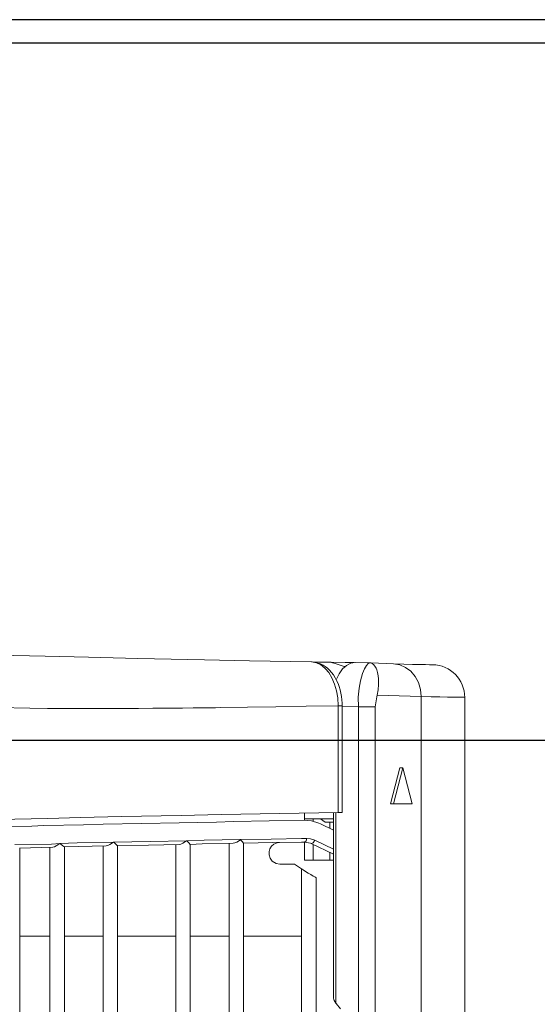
# Model space of a CAD drawing. Header units: millimetres. Extents: x -367720 to -162733, y 309172 to 337444.
# Tile 96 of 256: x -344447 to -344355, y 317165 to 317342. Entities that reach past the tile are written whole.
import ezdxf

# ---------------------------------------------------------------- set-up
doc = ezdxf.new("R2010")
doc.units = ezdxf.units.MM
doc.header["$LTSCALE"] = 10
doc.header["$MEASUREMENT"] = 0
doc.layers.get('0').update_dxf_attribs({"color": 255, "lineweight": 13})
for name, color, linetype, lineweight in [('LATS_EQ_IDU', 7, 'Continuous', 0), ('VZ1', 6, 'Continuous', 18), ('vzt-odvod', 6, 'Continuous', 40), ('vzt-přívod', 2, 'Continuous', 40)]:
    doc.layers.add(name, color=color, linetype=linetype, lineweight=lineweight)
doc.layers.add('ÚT_CHL-ovladač', color=4, linetype='Continuous')
doc.styles.add('ROMANS', font='ROMANS.shx', dxfattribs={"height": 80})

# ---------------------------------------------------------------- blocks, each defined once
blk = doc.blocks.new('LATS_IDU_WALL_MOUNTED_SB')
at = {"color": 0, "linetype": 'Continuous'}
for p, q in [((-437.89, 166.48), (-437.91, 165.61)), ((-437.88, 167.1), (-437.89, 166.48)), ((-437.87, 167.6), (-437.88, 167.48)), ((-437.88, 167.48), (-437.88, 167.1)), ((-437.87, 167.6), (438.7, 167.6)), ((-437.92, 164.5), (-437.94, 163.16)), ((-437.91, 165.61), (-437.92, 164.5)), ((-437.94, 163.16), (-437.97, 161.59)), ((-443.75, 160.54), (-443.73, 161.27)), ((-443.73, 161.71), (-443.72, 161.85)), ((-443.73, 161.27), (-443.73, 161.71)), ((-437.97, 161.59), (-438, 159.79)), ((-443.79, 158.24), (-443.76, 159.53)), ((-443.76, 159.53), (-443.75, 160.54)), ((-440.51, 159.31), (-441.61, 158.73)), ((-439.29, 159.67), (-440.51, 159.31)), ((-438, 159.79), (-439.29, 159.67)), ((-438, 159.79), (-438.26, 151.91)), ((-438, 159.79), (438.82, 159.79)), ((-443.81, 156.68), (-443.79, 158.24)), ((-442.54, 157.95), (-443.24, 157.01)), ((-441.61, 158.73), (-442.54, 157.95)), ((-418.77, 158.17), (-425.27, 156.51)), ((-418.77, 154.85), (-418.77, 158.17)), ((-443.85, 154.86), (-443.81, 156.68)), ((-443.68, 155.96), (-443.85, 154.86)), ((-443.24, 157.01), (-443.68, 155.96)), ((-425.27, 156.51), (-425.27, 155.95)), ((-425.27, 156.51), (-418.77, 154.85)), ((-425.27, 155.95), (-418.77, 154.3)), ((-444.04, 150.82), (-443.85, 154.86)), ((-418.77, 154.3), (-418.77, 154.85)), ((-443.31, 151.63), (-443.08, 151.74)), ((-443.08, 151.74), (-442.83, 151.84)), ((-442.83, 151.84), (-442.57, 151.92)), ((-442.57, 151.92), (-442.3, 151.99)), ((-442.3, 151.99), (-441.74, 152.08)), ((-441.74, 152.08), (-441.19, 152.15)), ((-441.19, 152.15), (-440.18, 152.17)), ((-439.21, 152.09), (-440.18, 152.17)), ((-438.26, 151.91), (-439.21, 152.09)), ((-438.26, 151.91), (-437.94, 151.84)), ((-437.94, 151.84), (-436.17, 151.53)), ((-444.09, 147.97), (-444.04, 150.64)), ((-444.04, 150.64), (-444.03, 150.8)), ((-443.94, 150.3), (-444.04, 150.64)), ((-444.03, 150.8), (-443.95, 151.03)), ((-443.95, 151.03), (-443.73, 151.32)), ((-443.59, 149.98), (-443.94, 150.3)), ((-443.73, 151.32), (-443.31, 151.63)), ((-442.96, 149.63), (-443.59, 149.98)), ((-436.17, 151.53), (436.98, 151.53)), ((-436.17, 151.53), (-436.17, 148.57)), ((-442.13, 149.29), (-442.96, 149.63)), ((-441.51, 149.11), (-442.13, 149.29)), ((-440.86, 148.95), (-441.51, 149.11)), ((-439.52, 148.69), (-440.86, 148.95)), ((-437.89, 148.49), (-439.52, 148.69)), ((-436.17, 148.57), (-437.89, 148.49)), ((-436.17, 148.57), (-436.22, 145.65)), ((436.99, 148.57), (-436.17, 148.57)), ((-444.12, 146.18), (-444.09, 147.79)), ((-443.97, 147.18), (-444.09, 147.97)), ((-443.59, 146.43), (-443.97, 147.18)), ((-444.17, 143.69), (-444.12, 146.18)), ((-443.76, 144.92), (-443.91, 144.42)), ((-443.54, 145.65), (-443.76, 144.92)), ((-442.96, 145.72), (-443.59, 146.43)), ((-443.36, 146.24), (-443.54, 145.65)), ((-442.1, 145.09), (-442.96, 145.72)), ((-441.04, 144.55), (-442.1, 145.09)), ((-440.36, 144.9), (-440.89, 144.66)), ((-439.8, 145.11), (-440.36, 144.9)), ((-439.21, 145.28), (-439.8, 145.11)), ((-438.62, 145.42), (-439.21, 145.28)), ((-437.77, 144.84), (-439.03, 144.63)), ((-438.01, 145.53), (-438.62, 145.42)), ((-437.42, 145.6), (-438.01, 145.53)), ((-436.35, 144.92), (-437.77, 144.84)), ((-436.82, 145.64), (-437.42, 145.6)), ((-436.59, 145.65), (-436.82, 145.64)), ((-436.35, 145.64), (-436.59, 145.65)), ((-436.35, 145.53), (-436.35, 145.65)), ((-417.26, 145.65), (-436.35, 145.65)), ((-436.35, 145.37), (-436.35, 145.53)), ((-436.35, 145.17), (-436.35, 145.37)), ((-436.35, 144.92), (-436.35, 145.17)), ((-436.35, 144.92), (-436.27, 139.19)), ((-436.35, 144.92), (-436.35, 144.92)), ((-417.25, 144.92), (-436.35, 144.92)), ((-417.26, 145.65), (-417.26, 145.45)), ((-417.26, 145.45), (-417.25, 144.92)), ((-417.25, 144.92), (-417.07, 134.51)), ((-382.05, 145.37), (-383.01, 144.57)), ((-444.18, 143.13), (-444.17, 143.35)), ((-444.18, 142.84), (-444.18, 143.13)), ((-444.15, 143.62), (-444.17, 143.58)), ((-444.17, 143.6), (-444.17, 143.58)), ((-444.17, 143.58), (-444.17, 143.6)), ((-444.17, 143.58), (-444.17, 143.58)), ((-444.17, 143.58), (-444.17, 143.58)), ((-444.17, 143.58), (-444.17, 143.58)), ((-444.17, 143.58), (-444.17, 143.58)), ((-444.17, 143.58), (-444.17, 143.58)), ((-444.17, 143.58), (-444.17, 143.58)), ((-444.17, 143.57), (-444.17, 143.58)), ((-444.17, 143.58), (-444.17, 143.55)), ((-444.17, 143.58), (-444.17, 143.58)), ((-444.17, 143.58), (-444.17, 143.58)), ((-444.17, 143.57), (-444.17, 143.58)), ((-444.17, 143.58), (-444.17, 143.57)), ((-444.17, 143.58), (-444.17, 143.58)), ((-444.17, 143.57), (-444.17, 143.58)), ((-444.17, 143.58), (-444.17, 143.58)), ((-444.17, 143.57), (-444.17, 143.57)), ((-444.17, 143.57), (-444.17, 143.57)), ((-444.17, 143.56), (-444.17, 143.57)), ((-444.17, 143.57), (-444.17, 143.57)), ((-444.17, 143.57), (-444.17, 143.57)), ((-444.17, 143.57), (-444.17, 143.57)), ((-444.17, 143.54), (-444.17, 143.57)), ((-444.17, 143.55), (-444.17, 143.56)), ((-444.17, 143.5), (-444.17, 143.54)), ((-444.17, 143.35), (-444.17, 143.5)), ((-444.11, 143.76), (-444.15, 143.62)), ((-444.06, 143.94), (-444.11, 143.76)), ((-443.91, 144.42), (-444.06, 143.94)), ((-443.1, 142.99), (-443.39, 142.62)), ((-442.74, 143.38), (-443.1, 142.99)), ((-442.34, 143.23), (-443, 142.68)), ((-442.33, 143.74), (-442.74, 143.38)), ((-441.36, 143.82), (-442.34, 143.23)), ((-441.88, 144.08), (-442.33, 143.74)), ((-441.4, 144.38), (-441.88, 144.08)), ((-440.89, 144.66), (-441.4, 144.38)), ((-440.26, 144.28), (-441.36, 143.82)), ((-439.03, 144.63), (-440.26, 144.28)), ((-417.24, 144.52), (-383.06, 144.52)), ((-417.24, 144.09), (-384.32, 144.09)), ((-416.13, 141.75), (-416.13, 144.09)), ((-415.48, 144.09), (-415.48, 142.62)), ((-414.1, 144.07), (-415.48, 144.07)), ((-414.41, 143.42), (-415.48, 143.42)), ((-414.1, 144.07), (-415.2, 141.79)), ((-412.27, 140.77), (-410.67, 144.09)), ((-409.76, 144.09), (-411.69, 140.09)), ((-408.72, 143.42), (-410.08, 143.42)), ((-408.72, 141.51), (-408.72, 144.09)), ((-384, 144.1), (-384.32, 144.09)), ((-383.76, 144.15), (-384, 144.1)), ((-383.55, 144.21), (-383.76, 144.15)), ((-383.06, 144.52), (-383.55, 144.21)), ((-383.06, 144.52), (-383.01, 144.57)), ((-444.23, 140.27), (-444.2, 141.52)), ((-444.2, 141.52), (-444.19, 142.48)), ((-444.19, 142.48), (-444.18, 142.84)), ((-443.97, 141.47), (-444.09, 141.03)), ((-443.7, 141.83), (-444.08, 141.02)), ((-443.82, 141.86), (-443.97, 141.47)), ((-443.63, 142.24), (-443.82, 141.86)), ((-443.54, 142.07), (-443.7, 141.83)), ((-443.39, 142.62), (-443.63, 142.24)), ((-443, 142.68), (-443.54, 142.07)), ((-415.48, 142.62), (-416.13, 141.75)), ((-416.13, 138.91), (-416.13, 141.75)), ((-415.74, 140.15), (-415.35, 141.45)), ((-415.35, 141.45), (-415.2, 141.79)), ((-408.72, 138.91), (-408.72, 141.51)), ((-444.42, 129.05), (-444.23, 140.15)), ((-444.08, 141.02), (-444.23, 140.15)), ((-444.23, 140.27), (-444.23, 140.27)), ((-444.23, 140.27), (-444.23, 140.27)), ((-444.23, 140.27), (-444.23, 140.27)), ((-444.23, 140.26), (-444.23, 140.27)), ((-444.23, 140.26), (-444.23, 140.26)), ((-444.23, 140.22), (-444.23, 140.26)), ((-444.23, 140.21), (-444.23, 140.22)), ((-444.23, 140.15), (-444.23, 140.15)), ((-415.64, 140.48), (-416.13, 140.48)), ((-415.84, 138.85), (-415.74, 140.15)), ((-412.59, 139.29), (-412.54, 139.95)), ((-412.54, 139.95), (-412.35, 140.6)), ((-412.35, 140.6), (-412.27, 140.77)), ((-411.79, 140.46), (-412.27, 140.77)), ((-411.75, 139.96), (-411.94, 138.92)), ((-411.69, 140.09), (-411.79, 140.46)), ((-411.69, 140.09), (-411.75, 139.96)), ((-408.72, 140.48), (-411.5, 140.48)), ((-406.38, 139.57), (-406.68, 139.08)), ((-406.11, 140.03), (-406.38, 139.57)), ((-405.86, 140.46), (-406.11, 140.03)), ((-405.69, 140.75), (-405.86, 140.46)), ((-405.6, 140.92), (-405.69, 140.75)), ((-405.57, 140.98), (-405.6, 140.92)), ((-359.36, 140.98), (-405.57, 140.98)), ((-436.27, 139.19), (-436.19, 133.77)), ((-417.15, 138.91), (-416.13, 138.91)), ((-416.13, 138.91), (-415.84, 138.91)), ((-415.74, 132.59), (-415.84, 138.85)), ((-412.14, 139.18), (-412.59, 139.29)), ((-412.58, 138.38), (-412.59, 139.29)), ((-412.58, 138.38), (-412.58, 138.38)), ((-412.48, 132.94), (-412.58, 138.38)), ((-411.94, 138.92), (-412.14, 139.18)), ((-411.94, 138.92), (-411.94, 138.38)), ((-411.94, 138.91), (-408.72, 138.91)), ((-411.94, 138.38), (-411.85, 133.22)), ((-411.94, 138.38), (-411.87, 134.44)), ((-408.01, 137.08), (-407.13, 138.38)), ((-407.07, 138.47), (-407.13, 138.38)), ((-407.13, 138.38), (-359.63, 138.38)), ((-407.13, 138.38), (-407.13, 138.38)), ((-406.94, 138.67), (-407.07, 138.47)), ((-406.68, 139.08), (-406.94, 138.67)), ((-395.1, 138.38), (-395.1, 133.23)), ((-408.01, 137.08), (-407.97, 134.51)), ((-417.07, 134.51), (-416.89, 123.99)), ((-411.81, 134.02), (-411.87, 134.44)), ((-407.97, 134.51), (-408.09, 133.8)), ((-436.19, 133.77), (-436.12, 128.68)), ((-415.62, 126.19), (-415.74, 132.59)), ((-412.39, 127.39), (-412.48, 132.94)), ((-411.85, 133.22), (-411.75, 127.98)), ((-411.56, 133.42), (-411.81, 134.02)), ((-411.18, 132.99), (-411.56, 133.42)), ((-410.73, 132.71), (-411.18, 132.99)), ((-410.23, 132.55), (-410.73, 132.71)), ((-409.65, 132.55), (-410.23, 132.55)), ((-409.03, 132.74), (-409.65, 132.55)), ((-408.54, 133.1), (-409.03, 132.74)), ((-408.09, 133.8), (-408.54, 133.1)), ((-395.1, 133.23), (-395.1, 127.98)), ((-444.62, 120.99), (-444.42, 129.05)), ((-436.12, 128.68), (-436.06, 123.92)), ((-412.38, 127.4), (-412.39, 127.39)), ((-412.28, 120.92), (-412.39, 127.39)), ((-412.39, 127.39), (-412.38, 127.38)), ((-412.33, 127.46), (-412.38, 127.4)), ((-412.38, 127.38), (-412.25, 127.23)), ((-412.01, 127.79), (-412.33, 127.46)), ((-412.25, 127.23), (-411.95, 126.77)), ((-411.83, 127.94), (-412.01, 127.79)), ((-411.76, 127.98), (-411.83, 127.94)), ((-359.41, 127.98), (-411.76, 127.98)), ((-415.51, 123.12), (-415.62, 126.19)), ((-411.95, 126.77), (-411.78, 126.4)), ((-411.78, 126.4), (-411.72, 126.1)), ((-411.72, 126.1), (-411.63, 120.58)), ((-411.71, 125.38), (-359.63, 125.38)), ((-395.1, 125.38), (-395.1, 123.67)), ((-436.06, 123.92), (-436.01, 122.95)), ((-416.89, 123.99), (-416.7, 116.82)), ((-395.1, 123.67), (-395.1, 118.43)), ((-436.01, 122.95), (-435.99, 120.9)), ((-415.39, 116.47), (-415.51, 123.12)), ((-444.83, 109.06), (-444.62, 120.99)), ((-435.99, 120.9), (-435.97, 118.94)), ((-412.16, 117.77), (-412.28, 120.92)), ((-411.63, 120.58), (-411.53, 118.43)), ((-435.97, 118.94), (-435.95, 117.06)), ((-411.74, 118.24), (-412.03, 117.93)), ((-411.58, 118.38), (-411.74, 118.24)), ((-411.53, 118.43), (-411.58, 118.38)), ((-359.45, 118.43), (-411.53, 118.43)), ((-435.95, 117.06), (-435.93, 115.26)), ((-416.7, 116.82), (-416.51, 106.12)), ((-415.28, 109.7), (-415.39, 116.47)), ((-412.03, 117.93), (-412.16, 117.78)), ((-412.16, 117.78), (-412.16, 117.77)), ((-412.16, 117.77), (-412.16, 117.76)), ((-412.05, 111.29), (-412.16, 117.77)), ((-412.16, 117.76), (-412.02, 117.6)), ((-412.02, 117.6), (-411.72, 117.13)), ((-411.72, 117.13), (-411.55, 116.77)), ((-411.55, 116.77), (-411.49, 116.47)), ((-411.49, 116.47), (-411.4, 110.99)), ((-435.93, 115.26), (-435.92, 113.55)), ((-411.48, 115.83), (-359.63, 115.83)), ((-395.1, 115.83), (-395.1, 110.66)), ((-435.92, 113.55), (-435.91, 111.72)), ((-435.91, 111.72), (-435.89, 109.17)), ((-411.93, 104.7), (-412.05, 111.29)), ((-415.16, 102.82), (-415.28, 109.7)), ((-411.4, 110.99), (-411.3, 105.42)), ((-395.1, 110.66), (-395.1, 105.43)), ((-445.05, 100.19), (-444.83, 109.06)), ((-435.89, 109.17), (-435.88, 106.65)), ((-435.88, 106.65), (-435.87, 97.84)), ((-416.51, 106.12), (-416.32, 98.8)), ((-411.8, 104.87), (-411.93, 104.71)), ((-411.93, 104.71), (-411.93, 104.7)), ((-411.93, 104.7), (-411.8, 104.52)), ((-411.93, 104.7), (-411.93, 104.7)), ((-411.82, 98.21), (-411.93, 104.7)), ((-411.51, 105.2), (-411.8, 104.87)), ((-411.8, 104.52), (-411.49, 104.06)), ((-411.35, 105.36), (-411.51, 105.2)), ((-411.3, 105.42), (-411.35, 105.36)), ((-359.49, 105.43), (-411.3, 105.43)), ((-415.03, 99.31), (-415.16, 102.82)), ((-411.49, 104.06), (-411.32, 103.7)), ((-411.32, 103.7), (-411.27, 103.41)), ((-411.27, 103.41), (-411.07, 95.89)), ((-411.26, 102.83), (-359.63, 102.83)), ((-395.1, 102.83), (-395.1, 97.65)), ((-445.27, 92.44), (-445.05, 100.19)), ((-416.32, 98.8), (-416.14, 92.93)), ((-414.91, 92.23), (-415.03, 99.31)), ((-435.87, 97.84), (-435.89, 92.85)), ((-411.71, 95.11), (-411.82, 98.21)), ((-395.1, 97.65), (-395.1, 95.9)), ((-411.57, 95.28), (-411.7, 95.11)), ((-411.28, 95.63), (-411.57, 95.28)), ((-411.13, 95.81), (-411.28, 95.63)), ((-411.07, 95.89), (-411.13, 95.81)), ((-359.52, 95.9), (-411.07, 95.9)), ((-411.59, 93.62), (-411.71, 95.11)), ((-411.71, 95.11), (-411.7, 95.1)), ((-411.7, 95.11), (-411.71, 95.11)), ((-411.7, 95.1), (-411.57, 94.93)), ((-411.48, 87.04), (-411.59, 93.62)), ((-411.57, 94.93), (-411.26, 94.45)), ((-411.26, 94.45), (-411.1, 94.1)), ((-411.1, 94.1), (-411.04, 93.82)), ((-411.04, 93.82), (-410.85, 87.89)), ((-445.5, 79.27), (-445.27, 92.44)), ((-435.89, 92.85), (-435.96, 89.74)), ((-416.14, 92.93), (-415.94, 81.98)), ((-414.78, 90.07), (-414.91, 92.23)), ((-411.03, 93.3), (-359.63, 93.3)), ((-395.1, 93.3), (-395.1, 93.13)), ((-395.1, 93.13), (-395.1, 87.91)), ((-414.66, 82.82), (-414.78, 90.07)), ((-435.96, 89.74), (-436.07, 81.98)), ((-359.55, 87.91), (-410.85, 87.91))]:
    blk.add_line(p, q, dxfattribs=at)
blk.add_arc((-437.87, 161.75), 5.85, 90, 179, dxfattribs=at)
blk = doc.blocks.new('A$C44164CF6')
at = {"layer": 'ÚT_CHL-ovladač'}
blk.add_line((15056.12, -1578.2), (10283.3, -1578.2), dxfattribs=at)
at = {"layer": 'LATS_EQ_IDU', "color": 1, "ltscale": 5, "rotation": 270}
blk.add_blockref('LATS_IDU_WALL_MOUNTED_SB', (10247.5, -2137.5), dxfattribs=at)
at = {"layer": 'VZ1', "extrusion": (0, -1, -1.22461e-16), "style": 'ROMANS', "width": 0.8, "flags": 1}
for tag, p in [('MATERIAL', (-2269.09, 3112.52, -14812.16)), ('PRIRUBA', (-2269.09, 3112.52, -14812.16)), ('PRUTOK', (-2269.09, 3112.52, -14812.16)), ('PLOCHA', (-2269.09, 3112.52, -14812.16)), ('OBVOD', (-2269.09, 3112.52, -14812.16)), ('NAZEV', (-2269.09, 3112.52, -14812.16)), ('KOTA', (-2269.09, 3112.52, -14812.16)), ('USEK', (-2269.09, 3112.52, -14812.16)), ('TVAR', (-2269.09, 3112.52, -14812.16)), ('POS', (-2269.09, 3112.52, -14812.16)), ('NB2', (-2269.09, 3112.52, -14812.16)), ('NB1', (-2269.09, 3112.52, -14812.16)), ('DB', (-2269.09, 3112.52, -14812.16)), ('DA', (-2269.09, 3112.52, -14812.16)), ('B2', (-2269.09, 3112.52, -14812.16)), ('B1', (-2269.09, 3112.52, -14812.16)), ('A2', (-2269.09, 3112.52, -14812.16)), ('A1', (-2269.09, 3112.52, -14812.16)), ('LT', (-2269.09, 3112.52, -14812.16)), ('MATERIAL', (99885.33, 3112.52, -14812.16)), ('PRIRUBA', (99885.33, 3112.52, -14812.16)), ('PRUTOK', (99885.33, 3112.52, -14812.16)), ('PLOCHA', (99885.33, 3112.52, -14812.16)), ('OBVOD', (99885.33, 3112.52, -14812.16)), ('NAZEV', (99885.33, 3112.52, -14812.16)), ('KOTA', (99885.33, 3112.52, -14812.16)), ('USEK', (99885.33, 3112.52, -14812.16)), ('TVAR', (99885.33, 3112.52, -14812.16)), ('POS', (99885.33, 3112.52, -14812.16)), ('NB2', (99885.33, 3112.52, -14812.16)), ('NB1', (99885.33, 3112.52, -14812.16)), ('DB', (99885.33, 3112.52, -14812.16)), ('DA', (99885.33, 3112.52, -14812.16)), ('B2', (99885.33, 3112.52, -14812.16)), ('B1', (99885.33, 3112.52, -14812.16)), ('A2', (99885.33, 3112.52, -14812.16)), ('A1', (99885.33, 3112.52, -14812.16)), ('LT', (99885.33, 3112.52, -14812.16))]:
    blk.add_attdef(tag, p, '', height=1, rotation=180, dxfattribs=at)
at = {"layer": 'VZ1', "extrusion": (1.22461e-16, 1, 4.44089e-16), "style": 'ROMANS', "width": 0.8, "flags": 1}
for tag, p in [('MATERIAL', (2269.09, 2852.52, 14812.16)), ('PRIRUBA', (2269.09, 2852.52, 14812.16)), ('IZOLACE', (2269.09, 2852.52, 14812.16)), ('PRUTOK', (2269.09, 2852.52, 14812.16)), ('PLOCHA', (2269.09, 2852.52, 14812.16)), ('NASTCE', (2269.09, 2852.52, 14812.16)), ('OBVOD', (2269.09, 2852.52, 14812.16)), ('NAZEV', (2269.09, 2852.52, 14812.16)), ('KOTA', (2269.09, 2852.52, 14812.16)), ('USEK', (2269.09, 2852.52, 14812.16)), ('TVAR', (2269.09, 2852.52, 14812.16)), ('POS', (2269.09, 2852.52, 14812.16)), ('NB2', (2269.09, 2852.52, 14812.16)), ('NB1', (2269.09, 2852.52, 14812.16)), ('B1', (2269.09, 2852.52, 14812.16)), ('VS', (2269.09, 2852.52, 14812.16)), ('A1', (2269.09, 2852.52, 14812.16)), ('LT', (2269.09, 2852.52, 14812.16)), ('MATERIAL', (-99885.33, 2852.52, 14812.16)), ('PRIRUBA', (-99885.33, 2852.52, 14812.16)), ('IZOLACE', (-99885.33, 2852.52, 14812.16)), ('PRUTOK', (-99885.33, 2852.52, 14812.16)), ('PLOCHA', (-99885.33, 2852.52, 14812.16)), ('NASTCE', (-99885.33, 2852.52, 14812.16)), ('OBVOD', (-99885.33, 2852.52, 14812.16)), ('NAZEV', (-99885.33, 2852.52, 14812.16)), ('KOTA', (-99885.33, 2852.52, 14812.16)), ('USEK', (-99885.33, 2852.52, 14812.16)), ('TVAR', (-99885.33, 2852.52, 14812.16)), ('POS', (-99885.33, 2852.52, 14812.16)), ('NB2', (-99885.33, 2852.52, 14812.16)), ('NB1', (-99885.33, 2852.52, 14812.16)), ('B1', (-99885.33, 2852.52, 14812.16)), ('VS', (-99885.33, 2852.52, 14812.16)), ('A1', (-99885.33, 2852.52, 14812.16)), ('LT', (-99885.33, 2852.52, 14812.16))]:
    blk.add_attdef(tag, p, '', height=1, dxfattribs=at)
blk = doc.blocks.new('A$C44067DDB')
at = {"layer": 'vzt-odvod', "lineweight": 30}
for p, q in [((13200.8606, 4717.6736, 3000.9177), (21682.1169, 4717.6736, 2845.2508)), ((13200.8606, 4592.6736, 3000.9177), (21682.1169, 4592.6736, 2845.2508))]:
    blk.add_line(p, q, dxfattribs=at)
at = {"layer": 'VZ1', "extrusion": (1.04009e-13, 1, -4.87544e-15), "style": 'ROMANS', "width": 0.8, "flags": 1}
for tag in ['KOTA', 'USEK', 'TVAR', 'POS', 'NB2', 'NB1', 'VS', 'LT', 'D']:
    blk.add_attdef(tag, (-111318.983, 5039.0799, 11669.1415), '', height=1, dxfattribs=at)
at = {"layer": 'VZ1', "extrusion": (1, -3.06152e-16, 0), "style": 'ROMANS', "width": 0.8, "flags": 1}
for tag in ['NB2', 'NB1', 'PRUTOK', 'USEK', 'KOTA', 'NAZEV', 'PRIRUBA2', 'POS', 'MATERIAL', 'PRUMER', 'PLOCHA', 'LT', 'UHEL', 'R', 'D', 'TVAR']:
    blk.add_attdef(tag, (11669.1415, 5039.0799, 111318.983), '', height=1, rotation=90, dxfattribs=at)
at = {"layer": 'VZ1', "extrusion": (-2.71917e-32, 1, -4.44089e-16), "style": 'ROMANS', "width": 0.8, "flags": 1}
for tag, p in [('MATERIAL', (-177204.9859, 2943.2966, 11491.6104)), ('PRIRUBA', (-177204.9859, 2943.2966, 11491.6104)), ('PRUTOK', (-177204.9859, 2943.2966, 11491.6104)), ('PLOCHA', (-177204.9859, 2943.2966, 11491.6104)), ('OBVOD', (-177204.9859, 2943.2966, 11491.6104)), ('NAZEV', (-177204.9859, 2943.2966, 11491.6104)), ('KOTA', (-177204.9859, 2943.2966, 11491.6104)), ('USEK', (-177204.9859, 2943.2966, 11491.6104)), ('TVAR', (-177204.9859, 2943.2966, 11491.6104)), ('NBN', (-177204.9859, 2943.2966, 11491.6104)), ('POS', (-177204.9859, 2943.2966, 11491.6104)), ('NB3', (-177204.9859, 2943.2966, 11491.6104)), ('VS', (-177204.9859, 2943.2966, 11491.6104)), ('LT', (-177204.9859, 2943.2966, 11491.6104)), ('B', (-177204.9859, 2943.2966, 11491.6104)), ('R', (-177204.9859, 2943.2966, 11491.6104)), ('A', (-177204.9859, 2943.2966, 11491.6104)), ('MATERIAL', (-11332.888, 6131.7212, 9501.275)), ('MATERIAL', (-11332.9671, 2943.2966, 9501.275)), ('PRIRUBA', (-11332.888, 6131.7212, 9501.275)), ('PRIRUBA', (-11332.9671, 2943.2966, 9501.275)), ('PRUTOK', (-11332.888, 6131.7212, 9501.275)), ('PRUTOK', (-11332.9671, 2943.2966, 9501.275)), ('PLOCHA', (-11332.888, 6131.7212, 9501.275)), ('PLOCHA', (-11332.9671, 2943.2966, 9501.275)), ('OBVOD', (-11332.888, 6131.7212, 9501.275)), ('OBVOD', (-11332.9671, 2943.2966, 9501.275)), ('NAZEV', (-11332.888, 6131.7212, 9501.275)), ('NAZEV', (-11332.9671, 2943.2966, 9501.275)), ('KOTA', (-11332.888, 6131.7212, 9501.275)), ('USEK', (-11332.888, 6131.7212, 9501.275)), ('KOTA', (-11332.9671, 2943.2966, 9501.275)), ('USEK', (-11332.9671, 2943.2966, 9501.275)), ('TVAR', (-11332.888, 6131.7212, 9501.275)), ('TVAR', (-11332.9671, 2943.2966, 9501.275)), ('NBN', (-11332.888, 6131.7212, 9501.275)), ('NBN', (-11332.9671, 2943.2966, 9501.275)), ('POS', (-11332.888, 6131.7212, 9501.275)), ('NB3', (-11332.888, 6131.7212, 9501.275)), ('POS', (-11332.9671, 2943.2966, 9501.275)), ('NB3', (-11332.9671, 2943.2966, 9501.275)), ('VS', (-11332.888, 6131.7212, 9501.275)), ('LT', (-11332.888, 6131.7212, 9501.275)), ('VS', (-11332.9671, 2943.2966, 9501.275)), ('LT', (-11332.9671, 2943.2966, 9501.275)), ('B', (-11332.888, 6131.7212, 9501.275)), ('R', (-11332.888, 6131.7212, 9501.275)), ('A', (-11332.888, 6131.7212, 9501.275)), ('B', (-11332.9671, 2943.2966, 9501.275)), ('R', (-11332.9671, 2943.2966, 9501.275)), ('A', (-11332.9671, 2943.2966, 9501.275)), ('MATERIAL', (-109446.9123, 2943.2966, 9501.275)), ('PRIRUBA', (-109446.9123, 2943.2966, 9501.275)), ('PRUTOK', (-109446.9123, 2943.2966, 9501.275)), ('PLOCHA', (-109446.9123, 2943.2966, 9501.275)), ('OBVOD', (-109446.9123, 2943.2966, 9501.275)), ('NAZEV', (-109446.9123, 2943.2966, 9501.275)), ('KOTA', (-109446.9123, 2943.2966, 9501.275)), ('USEK', (-109446.9123, 2943.2966, 9501.275)), ('TVAR', (-109446.9123, 2943.2966, 9501.275)), ('NBN', (-109446.9123, 2943.2966, 9501.275)), ('POS', (-109446.9123, 2943.2966, 9501.275)), ('NB3', (-109446.9123, 2943.2966, 9501.275)), ('VS', (-109446.9123, 2943.2966, 9501.275)), ('LT', (-109446.9123, 2943.2966, 9501.275)), ('B', (-109446.9123, 2943.2966, 9501.275)), ('R', (-109446.9123, 2943.2966, 9501.275)), ('A', (-109446.9123, 2943.2966, 9501.275))]:
    blk.add_attdef(tag, p, '', height=1, dxfattribs=at)
at = {"layer": 'VZ1', "extrusion": (-1, 0, 0), "style": 'ROMANS', "width": 0.8, "flags": 1}
for tag, p in [('NB3', (-11312.8354, 2943.2966, -178642.0188)), ('PRUTOK', (-11312.8354, 2943.2966, -178642.0188)), ('USEK', (-11312.8354, 2943.2966, -178642.0188)), ('VS', (-11312.8354, 2943.2966, -178642.0188)), ('NAZEV', (-11312.8354, 2943.2966, -178642.0188)), ('KOTA', (-11312.8354, 2943.2966, -178642.0188)), ('POS', (-11312.8354, 2943.2966, -178642.0188)), ('MATERIAL', (-11312.8354, 2943.2966, -178642.0188)), ('PRIRUBA', (-11312.8354, 2943.2966, -178642.0188)), ('PLOCHA', (-11312.8354, 2943.2966, -178642.0188)), ('OBVOD', (-11312.8354, 2943.2966, -178642.0188)), ('R', (-11312.8354, 2943.2966, -178642.0188)), ('LT', (-11312.8354, 2943.2966, -178642.0188)), ('B', (-11312.8354, 2943.2966, -178642.0188)), ('A', (-11312.8354, 2943.2966, -178642.0188)), ('TVAR', (-11312.8354, 2943.2966, -178642.0188)), ('NB3', (-9322.5, 6131.7212, -12769.9209)), ('PRUTOK', (-9322.5, 6131.7212, -12769.9209)), ('USEK', (-9322.5, 6131.7212, -12769.9209)), ('VS', (-9322.5, 6131.7212, -12769.9209)), ('NAZEV', (-9322.5, 6131.7212, -12769.9209)), ('KOTA', (-9322.5, 6131.7212, -12769.9209)), ('POS', (-9322.5, 6131.7212, -12769.9209)), ('MATERIAL', (-9322.5, 6131.7212, -12769.9209)), ('PRIRUBA', (-9322.5, 6131.7212, -12769.9209)), ('PLOCHA', (-9322.5, 6131.7212, -12769.9209)), ('OBVOD', (-9322.5, 6131.7212, -12769.9209)), ('R', (-9322.5, 6131.7212, -12769.9209)), ('LT', (-9322.5, 6131.7212, -12769.9209)), ('B', (-9322.5, 6131.7212, -12769.9209)), ('A', (-9322.5, 6131.7212, -12769.9209)), ('TVAR', (-9322.5, 6131.7212, -12769.9209)), ('NB3', (-9322.5, 2943.2966, -12770)), ('PRUTOK', (-9322.5, 2943.2966, -12770)), ('USEK', (-9322.5, 2943.2966, -12770)), ('VS', (-9322.5, 2943.2966, -12770)), ('NAZEV', (-9322.5, 2943.2966, -12770)), ('KOTA', (-9322.5, 2943.2966, -12770)), ('POS', (-9322.5, 2943.2966, -12770)), ('MATERIAL', (-9322.5, 2943.2966, -12770)), ('PRIRUBA', (-9322.5, 2943.2966, -12770)), ('PLOCHA', (-9322.5, 2943.2966, -12770)), ('OBVOD', (-9322.5, 2943.2966, -12770)), ('R', (-9322.5, 2943.2966, -12770)), ('LT', (-9322.5, 2943.2966, -12770)), ('B', (-9322.5, 2943.2966, -12770)), ('A', (-9322.5, 2943.2966, -12770)), ('TVAR', (-9322.5, 2943.2966, -12770)), ('NB3', (-9322.5, 2943.2966, -110883.9452)), ('PRUTOK', (-9322.5, 2943.2966, -110883.9452)), ('USEK', (-9322.5, 2943.2966, -110883.9452)), ('VS', (-9322.5, 2943.2966, -110883.9452)), ('NAZEV', (-9322.5, 2943.2966, -110883.9452)), ('KOTA', (-9322.5, 2943.2966, -110883.9452)), ('POS', (-9322.5, 2943.2966, -110883.9452)), ('MATERIAL', (-9322.5, 2943.2966, -110883.9452)), ('PRIRUBA', (-9322.5, 2943.2966, -110883.9452)), ('PLOCHA', (-9322.5, 2943.2966, -110883.9452)), ('OBVOD', (-9322.5, 2943.2966, -110883.9452)), ('R', (-9322.5, 2943.2966, -110883.9452)), ('LT', (-9322.5, 2943.2966, -110883.9452)), ('B', (-9322.5, 2943.2966, -110883.9452)), ('A', (-9322.5, 2943.2966, -110883.9452)), ('TVAR', (-9322.5, 2943.2966, -110883.9452))]:
    blk.add_attdef(tag, p, '', height=1, rotation=270, dxfattribs=at)
at = {"layer": 'VZ1', "extrusion": (1, -2.32324e-14, 0), "style": 'ROMANS', "width": 0.8, "flags": 1}
for tag in ['NB2', 'NB1', 'PRUTOK', 'USEK', 'KOTA', 'NAZEV', 'PRIRUBA2', 'POS', 'MATERIAL', 'PRUMER', 'PLOCHA', 'LT', 'UHEL', 'R', 'D', 'TVAR']:
    blk.add_attdef(tag, (11224.1742, 2147.9426, 13745.0379), '', height=1, rotation=270, dxfattribs=at)
at = {"layer": 'VZ1', "extrusion": (-1.83691e-16, -1, 0), "style": 'ROMANS', "width": 0.8, "flags": 1}
for tag in ['POZNAMKA', 'NB2', 'NB1', 'DATA-HODNOTA', 'DATA-KLIC', 'PRUTOK', 'USEK', 'DRUHTLUM', 'ZETA', 'PR', 'TYP', 'NAZEV', 'POS', 'VETA']:
    blk.add_attdef(tag, (111863.9472, 3000, -10940.785), '', height=1, dxfattribs=at)
at = {"layer": 'VZ1', "extrusion": (0, 1, -1.26974e-15), "style": 'ROMANS', "width": 0.8, "flags": 1}
for tag in ['PRIRUBA2', 'MATERIAL', 'PRUMER', 'IZOLACE', 'PRUTOK', 'PLOCHA', 'NASTCE', 'NAZEV', 'KOTA', 'USEK', 'TVAR', 'POS', 'NB2', 'NB1', 'VS', 'LT', 'D']:
    blk.add_attdef(tag, (-111858.983, 2389.3275, 10075), '', height=1, dxfattribs=at)
at = {"layer": 'VZ1', "style": 'ROMANS', "width": 0.8, "flags": 1}
for tag in ['VS', 'OBVOD', 'USEK', 'IZOLACE', 'NASTCE', 'PRUTOK', 'KOTA', 'POS', 'PRIRUBA', 'PLOCHA', 'A1', 'TVAR', 'NB2', 'NB1', 'NAZEV', 'MATERIAL', 'LT', 'B1']:
    blk.add_attdef(tag, (12740, 9530), '', height=1, rotation=270, dxfattribs=at)
at = {"layer": 'VZ1', "extrusion": (0, -1, 0), "style": 'ROMANS', "width": 0.8, "flags": 1}
for tag, p in [('NBN', (179201.405, 2639.0523, -9490.3354)), ('NB3', (179201.405, 2639.0523, -9490.3354)), ('PRUTOK', (179201.405, 2639.0523, -9490.3354)), ('USEK', (179201.405, 2639.0523, -9490.3354)), ('VS', (179201.405, 2639.0523, -9490.3354)), ('NAZEV', (179201.405, 2639.0523, -9490.3354)), ('KOTA', (179201.405, 2639.0523, -9490.3354)), ('POS', (179201.405, 2639.0523, -9490.3354)), ('MATERIAL', (179201.405, 2639.0523, -9490.3354)), ('PRIRUBA', (179201.405, 2639.0523, -9490.3354)), ('PLOCHA', (179201.405, 2639.0523, -9490.3354)), ('OBVOD', (179201.405, 2639.0523, -9490.3354)), ('R', (179201.405, 2639.0523, -9490.3354)), ('LT', (179201.405, 2639.0523, -9490.3354)), ('B', (179201.405, 2639.0523, -9490.3354)), ('A', (179201.405, 2639.0523, -9490.3354)), ('TVAR', (179201.405, 2639.0523, -9490.3354)), ('NBN', (13329.3863, 2639.0523, -7500)), ('NB3', (13329.3863, 2639.0523, -7500)), ('PRUTOK', (13329.3863, 2639.0523, -7500)), ('USEK', (13329.3863, 2639.0523, -7500)), ('VS', (13329.3863, 2639.0523, -7500)), ('NAZEV', (13329.3863, 2639.0523, -7500)), ('KOTA', (13329.3863, 2639.0523, -7500)), ('POS', (13329.3863, 2639.0523, -7500)), ('MATERIAL', (13329.3863, 2639.0523, -7500)), ('PRIRUBA', (13329.3863, 2639.0523, -7500)), ('PLOCHA', (13329.3863, 2639.0523, -7500)), ('OBVOD', (13329.3863, 2639.0523, -7500)), ('R', (13329.3863, 2639.0523, -7500)), ('LT', (13329.3863, 2639.0523, -7500)), ('B', (13329.3863, 2639.0523, -7500)), ('A', (13329.3863, 2639.0523, -7500)), ('TVAR', (13329.3863, 2639.0523, -7500)), ('TVAR', (111443.3315, 2639.0523, -7500)), ('A', (111443.3315, 2639.0523, -7500)), ('B', (111443.3315, 2639.0523, -7500)), ('LT', (111443.3315, 2639.0523, -7500)), ('R', (111443.3315, 2639.0523, -7500)), ('OBVOD', (111443.3315, 2639.0523, -7500)), ('PLOCHA', (111443.3315, 2639.0523, -7500)), ('PRIRUBA', (111443.3315, 2639.0523, -7500)), ('MATERIAL', (111443.3315, 2639.0523, -7500)), ('POS', (111443.3315, 2639.0523, -7500)), ('KOTA', (111443.3315, 2639.0523, -7500)), ('NAZEV', (111443.3315, 2639.0523, -7500)), ('VS', (111443.3315, 2639.0523, -7500)), ('USEK', (111443.3315, 2639.0523, -7500)), ('PRUTOK', (111443.3315, 2639.0523, -7500)), ('NB3', (111443.3315, 2639.0523, -7500)), ('NBN', (111443.3315, 2639.0523, -7500)), ('NBN', (111443.3315, 2639.0523, -7500)), ('NB3', (111443.3315, 2639.0523, -7500)), ('PRUTOK', (111443.3315, 2639.0523, -7500)), ('USEK', (111443.3315, 2639.0523, -7500)), ('VS', (111443.3315, 2639.0523, -7500)), ('NAZEV', (111443.3315, 2639.0523, -7500)), ('KOTA', (111443.3315, 2639.0523, -7500)), ('POS', (111443.3315, 2639.0523, -7500)), ('MATERIAL', (111443.3315, 2639.0523, -7500)), ('PRIRUBA', (111443.3315, 2639.0523, -7500)), ('PLOCHA', (111443.3315, 2639.0523, -7500)), ('OBVOD', (111443.3315, 2639.0523, -7500)), ('R', (111443.3315, 2639.0523, -7500)), ('LT', (111443.3315, 2639.0523, -7500)), ('B', (111443.3315, 2639.0523, -7500)), ('A', (111443.3315, 2639.0523, -7500)), ('TVAR', (111443.3315, 2639.0523, -7500))]:
    blk.add_attdef(tag, p, '', height=1, rotation=90, dxfattribs=at)
at = {"layer": 'VZ1', "extrusion": (2.83287e-14, -1, 0), "style": 'ROMANS', "width": 0.8, "flags": 1}
for tag, p in [('IZOLACE', (4619.6938, 3000, -5099.5832)), ('NASTCE', (4619.6938, 3000, -5099.5832)), ('NB2', (4619.6938, 3000, -5099.5832)), ('NB1', (4619.6938, 3000, -5099.5832)), ('VS', (4619.6938, 3000, -5099.5832)), ('PRUTOK', (4619.6938, 3000, -5099.5832)), ('USEK', (4619.6938, 3000, -5099.5832)), ('KOTA', (4619.6938, 3000, -5099.5832)), ('NAZEV', (4619.6938, 3000, -5099.5832)), ('PRIRUBA2', (4619.6938, 3000, -5099.5832)), ('POS', (4619.6938, 3000, -5099.5832)), ('MATERIAL', (4619.6938, 3000, -5099.5832)), ('PRUMER', (4619.6938, 3000, -5099.5832)), ('PLOCHA', (4619.6938, 3000, -5099.5832)), ('LT', (4619.6938, 3000, -5099.5832)), ('D', (4619.6938, 3000, -5099.5832)), ('TVAR', (4619.6938, 3000, -5099.5832)), ('IZOLACE', (102733.639, 3000, -4512.6709)), ('NASTCE', (102733.639, 3000, -4512.6709)), ('NB2', (102733.639, 3000, -4512.6709)), ('NB1', (102733.639, 3000, -4512.6709)), ('VS', (102733.639, 3000, -4512.6709)), ('PRUTOK', (102733.639, 3000, -4512.6709)), ('USEK', (102733.639, 3000, -4512.6709)), ('KOTA', (102733.639, 3000, -4512.6709)), ('NAZEV', (102733.639, 3000, -4512.6709)), ('PRIRUBA2', (102733.639, 3000, -4512.6709)), ('POS', (102733.639, 3000, -4512.6709)), ('MATERIAL', (102733.639, 3000, -4512.6709)), ('PRUMER', (102733.639, 3000, -4512.6709)), ('PLOCHA', (102733.639, 3000, -4512.6709)), ('LT', (102733.639, 3000, -4512.6709)), ('D', (102733.639, 3000, -4512.6709)), ('TVAR', (102733.639, 3000, -4512.6709))]:
    blk.add_attdef(tag, p, '', height=1, dxfattribs=at)
at = {"layer": 'vzt-přívod', "lineweight": 30, "extrusion": (-1, 0, 0), "style": 'ROMANS', "width": 0.8, "flags": 1}
for p in [(-11312.8354, 2943.2966, -178642.0188), (-9322.5, 6131.7212, -12769.9209), (-9322.5, 2943.2966, -12770), (-9322.5, 2943.2966, -110883.9452)]:
    blk.add_attdef('NBN', p, '', height=1, rotation=270, dxfattribs=at)
at = {"layer": 'vzt-přívod', "lineweight": 30, "extrusion": (0.707107, 0.707107, 0), "style": 'ROMANS', "width": 0.8, "flags": 1}
for tag, p in [('PRIRUBA2', (-1079.1254, 2936.5022, 15975.6328)), ('MATERIAL', (-1079.1254, 2936.5022, 15975.6328)), ('PRUMER', (-1079.1254, 2936.5022, 15975.6328)), ('IZOLACE', (-1079.1254, 2936.5022, 15975.6328)), ('PRUTOK', (-1079.1254, 2936.5022, 15975.6328)), ('PLOCHA', (-1079.1254, 2936.5022, 15975.6328)), ('NASTCE', (-1079.1254, 2936.5022, 15975.6328)), ('PRIRUBA2', (-70456.1614, 2936.5022, 85352.6688)), ('MATERIAL', (-70456.1614, 2936.5022, 85352.6688)), ('PRUMER', (-70456.1614, 2936.5022, 85352.6688)), ('IZOLACE', (-70456.1614, 2936.5022, 85352.6688)), ('PRUTOK', (-70456.1614, 2936.5022, 85352.6688)), ('PLOCHA', (-70456.1614, 2936.5022, 85352.6688)), ('NASTCE', (-70456.1614, 2936.5022, 85352.6688)), ('NAZEV', (-1079.1254, 2936.5022, 15975.6328)), ('KOTA', (-1079.1254, 2936.5022, 15975.6328)), ('USEK', (-1079.1254, 2936.5022, 15975.6328)), ('TVAR', (-1079.1254, 2936.5022, 15975.6328)), ('POS', (-1079.1254, 2936.5022, 15975.6328)), ('NB2', (-1079.1254, 2936.5022, 15975.6328)), ('NB1', (-1079.1254, 2936.5022, 15975.6328)), ('NAZEV', (-70456.1614, 2936.5022, 85352.6688)), ('KOTA', (-70456.1614, 2936.5022, 85352.6688)), ('USEK', (-70456.1614, 2936.5022, 85352.6688)), ('TVAR', (-70456.1614, 2936.5022, 85352.6688)), ('POS', (-70456.1614, 2936.5022, 85352.6688)), ('NB2', (-70456.1614, 2936.5022, 85352.6688)), ('NB1', (-70456.1614, 2936.5022, 85352.6688)), ('VS', (-1079.1254, 2936.5022, 15975.6328)), ('LT', (-1079.1254, 2936.5022, 15975.6328)), ('D', (-1079.1254, 2936.5022, 15975.6328)), ('VS', (-70456.1614, 2936.5022, 85352.6688)), ('LT', (-70456.1614, 2936.5022, 85352.6688)), ('D', (-70456.1614, 2936.5022, 85352.6688))]:
    blk.add_attdef(tag, p, '', height=1, dxfattribs=at)
at = {"layer": 'vzt-přívod', "lineweight": 30, "style": 'ROMANS', "width": 0.8, "flags": 1}
for tag, p in [('USEK', (11882.7585, 10460.1981, 2936.5022)), ('UHEL', (11882.7585, 10460.1981, 2936.5022)), ('PRUTOK', (11882.7585, 10460.1981, 2936.5022)), ('KOTA', (11882.7585, 10460.1981, 2936.5022)), ('PRIRUBA2', (11882.7585, 10460.1981, 2936.5022)), ('POS', (11882.7585, 10460.1981, 2936.5022)), ('PRUMER', (11882.7585, 10460.1981, 2936.5022)), ('PLOCHA', (11882.7585, 10460.1981, 2936.5022)), ('TVAR', (11882.7585, 10460.1981, 2936.5022)), ('NB2', (11882.7585, 10460.1981, 2936.5022)), ('NB1', (11882.7585, 10460.1981, 2936.5022)), ('NAZEV', (11882.7585, 10460.1981, 2936.5022)), ('MATERIAL', (11882.7585, 10460.1981, 2936.5022)), ('LT', (11882.7585, 10460.1981, 2936.5022)), ('R', (11882.7585, 10460.1981, 2936.5022)), ('D', (11882.7585, 10460.1981, 2936.5022)), ('USEK', (109996.7036, 10460.1981, 2936.5022)), ('UHEL', (109996.7036, 10460.1981, 2936.5022)), ('PRUTOK', (109996.7036, 10460.1981, 2936.5022)), ('KOTA', (109996.7036, 10460.1981, 2936.5022)), ('PRIRUBA2', (109996.7036, 10460.1981, 2936.5022)), ('POS', (109996.7036, 10460.1981, 2936.5022)), ('PRUMER', (109996.7036, 10460.1981, 2936.5022)), ('PLOCHA', (109996.7036, 10460.1981, 2936.5022)), ('TVAR', (109996.7036, 10460.1981, 2936.5022)), ('NB2', (109996.7036, 10460.1981, 2936.5022)), ('NB1', (109996.7036, 10460.1981, 2936.5022)), ('NAZEV', (109996.7036, 10460.1981, 2936.5022)), ('MATERIAL', (109996.7036, 10460.1981, 2936.5022)), ('LT', (109996.7036, 10460.1981, 2936.5022)), ('R', (109996.7036, 10460.1981, 2936.5022)), ('D', (109996.7036, 10460.1981, 2936.5022))]:
    blk.add_attdef(tag, p, '', height=1, rotation=270, dxfattribs=at)
at = {"layer": 'vzt-přívod', "lineweight": 30, "extrusion": (-1, 0, 1.77636e-15), "style": 'ROMANS', "width": 0.8, "flags": 1}
for tag in ['IZOLACE', 'NASTCE', 'NB2', 'NB1', 'VS', 'PRUTOK', 'USEK', 'KOTA', 'NAZEV', 'POS', 'MATERIAL', 'PRIRUBA', 'PLOCHA', 'OBVOD', 'LT', 'B1', 'A1', 'TVAR']:
    blk.add_attdef(tag, (-9530, 2813.2966, -12620), '', height=1, dxfattribs=at)

msp = doc.modelspace()

# ---------------------------------------------------------------- block references
msp.add_blockref('A$C44164CF6', (-354782.86, 318920.06))

# ---------------------------------------------------------------- next in the draw order: block references
msp.add_blockref('A$C44067DDB', (-365282.86, 312620.06))

doc.saveas('drawing.dxf')
